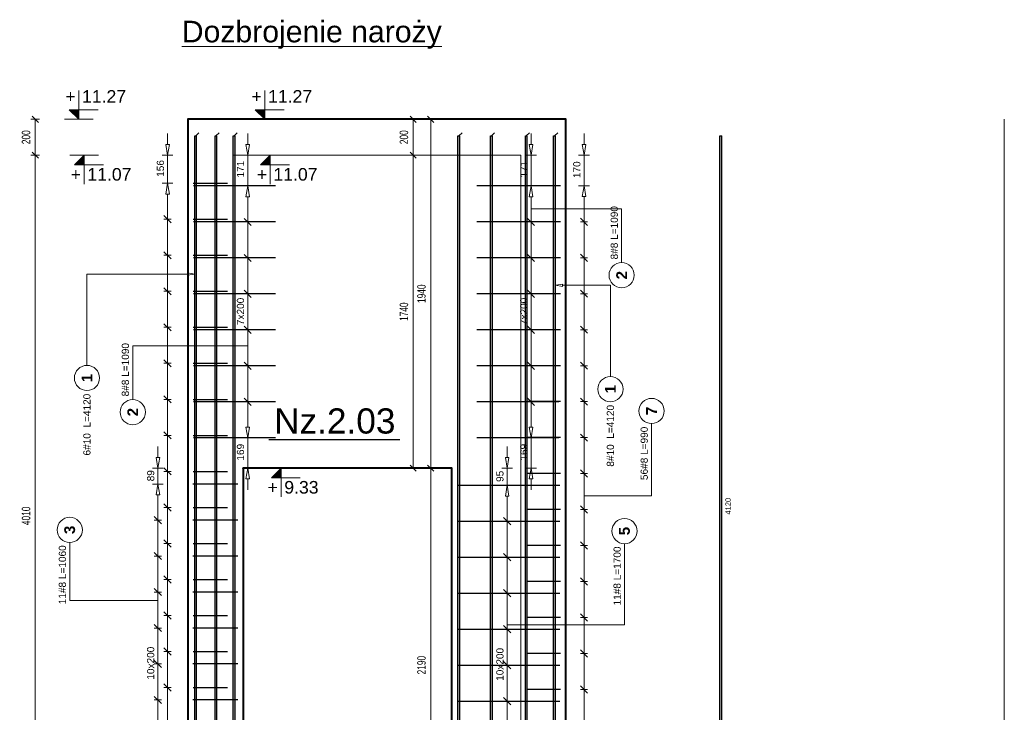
# Model space of a CAD drawing. Extents: x -1474 to 455485, y -109057 to 75879.
# Tile 16 of 22: x 413895 to 419365, y -82840 to -78989. Entities that reach past the tile are written whole.
import ezdxf
from ezdxf.enums import TextEntityAlignment as Align

# ---------------------------------------------------------------- set-up
doc = ezdxf.new("R2010")
doc.units = 0
doc.header["$LTSCALE"] = 10
doc.header["$MEASUREMENT"] = 0
doc.linetypes.add('HIDDEN', pattern=[0.375, 0.25, -0.125])
for name, color, linetype, lineweight in [('P-Linia1', 3, 'Continuous', 40), ('P-Linia3', 6, 'Continuous', 60), ('P-Opis', 1, 'Continuous', 18), ('P-Opis nadproża systemowe', 11, 'Continuous', 9), ('P-Wymiar', 254, 'Continuous', 9)]:
    doc.layers.add(name, color=color, linetype=linetype, lineweight=lineweight)
for name, color, linetype in [('RCAD_kształt pręta', 7, 'Continuous'), ('RCAD_opis kształtu pręta', 7, 'Continuous'), ('RCAD_opis rozkładu', 7, 'Continuous'), ('RCAD_pręt wyrzucony', 130, 'Continuous'), ('RCAD_rozkład pręta', 7, 'Continuous'), ('RCAD_symbole graficzne', 7, 'Continuous')]:
    doc.layers.add(name, color=color, linetype=linetype)
doc.styles.add('_Fd Opis', font='arial.ttf')
doc.styles.add('_Fdelita opis', font='arial.ttf')
doc.styles.add('ROMANS', font='arial.ttf', dxfattribs={"width": 0.7})
doc.styles.add('style1', font='arial.ttf')
doc.styles.add('style3', font='arialbd.ttf')
doc.dimstyles.new('A25', dxfattribs={"dimscale": 27, "dimtxt": 1.75, "dimasz": 0.05, "dimexe": 0, "dimexo": 0, "dimgap": 1, "dimtad": 1, "dimdec": 4, "dimrnd": 1, "dimdsep": 46, "dimtxsty": 'ROMANS', "dimblk": '[[[[[[[[', "dimcen": 2, "dimdle": 2, "dimse1": 1, "dimse2": 1, "dimclrd": 256, "dimclrt": 1, "dimadec": 0, "dimazin": 0, "dimtfac": 1, "dimtdec": 4, "dimtix": 1, "dimtmove": 2, "dimatfit": 3, "dimldrblk": '[[[[[[[[', "dimfxl": 0, "dimtvp": 0.6, "dimtolj": 1, "dimlwd": -1, "dimarcsym": 0})

# ---------------------------------------------------------------- blocks, each defined once
blk = doc.blocks.new('[[[[[[[[')
at = {"layer": 'P-Wymiar'}
for p, q in [((-12.7, -12.7), (12.7, 12.7)), ((0, 0), (-4.6, 0)), ((0, 18), (0, -18))]:
    blk.add_line(p, q, dxfattribs=at)
blk = doc.blocks.new('*D132')
at = {"layer": 'Defpoints', "color": 0, "transparency": 16777216}
for p in [(414230.8, -79542.9), (413981.4, -79742.9), (414230.8, -79742.9)]:
    blk.add_point(p, dxfattribs=at)
at = {"layer": 'P-Wymiar', "transparency": 16777216}
blk.add_line((413981.4, -79544.3), (413981.4, -79741.6), dxfattribs=at)
at = {"layer": 'P-Wymiar', "transparency": 16777216, "xscale": 1.35, "yscale": 1.35, "zscale": 1.35}
for p, rotation in [((413981.4, -79542.9), 90), ((413981.4, -79742.9), 270)]:
    blk.add_blockref('[[[[[[[[', p, dxfattribs=dict(at, rotation=rotation))
at = {"layer": 'P-Wymiar', "color": 1, "transparency": 16777216, "insert": (413930.3, -79642.9), "char_height": 47.25, "attachment_point": 5, "rotation": 90, "style": 'ROMANS', "bg_fill": 3, "box_fill_scale": 1.25, "bg_fill_color": 256, "bg_fill_true_color": 13158600, "bg_fill_transparency": 0}
blk.add_mtext('\\A1;200', dxfattribs=at)
blk = doc.blocks.new('*D133')
at = {"layer": 'Defpoints', "color": 0, "transparency": 16777216}
for p in [(414230.8, -79742.9), (413981.4, -83752.9), (413981.4, -83752.9)]:
    blk.add_point(p, dxfattribs=at)
at = {"layer": 'P-Wymiar', "transparency": 16777216}
blk.add_line((413981.4, -79744.3), (413981.4, -83751.6), dxfattribs=at)
at = {"layer": 'P-Wymiar', "transparency": 16777216, "xscale": 1.35, "yscale": 1.35, "zscale": 1.35}
for p, rotation in [((413981.4, -79742.9), 90), ((413981.4, -83752.9), 270)]:
    blk.add_blockref('[[[[[[[[', p, dxfattribs=dict(at, rotation=rotation))
at = {"layer": 'P-Wymiar', "color": 1, "transparency": 16777216, "insert": (413930.3, -81747.9), "char_height": 47.25, "attachment_point": 5, "rotation": 90, "style": 'ROMANS', "bg_fill": 3, "box_fill_scale": 1.25, "bg_fill_color": 256, "bg_fill_true_color": 13158600, "bg_fill_transparency": 0}
blk.add_mtext('\\A1;4010', dxfattribs=at)
blk = doc.blocks.new('*D142')
at = {"layer": 'Defpoints', "color": 0, "transparency": 16777216}
for p in [(416178.2, -81482.9), (416178.2, -81482.9), (416178.2, -83672.9)]:
    blk.add_point(p, dxfattribs=at)
at = {"layer": 'P-Wymiar', "transparency": 16777216}
blk.add_line((416178.2, -83671.6), (416178.2, -81484.3), dxfattribs=at)
at = {"layer": 'P-Wymiar', "transparency": 16777216, "xscale": 1.35, "yscale": 1.35, "zscale": 1.35}
for p, rotation in [((416178.2, -81482.9), 90), ((416178.2, -83672.9), 270)]:
    blk.add_blockref('[[[[[[[[', p, dxfattribs=dict(at, rotation=rotation))
at = {"layer": 'P-Wymiar', "color": 1, "transparency": 16777216, "insert": (416127.1, -82577.9), "char_height": 47.25, "attachment_point": 5, "rotation": 90, "style": 'ROMANS', "bg_fill": 3, "box_fill_scale": 1.25, "bg_fill_color": 256, "bg_fill_true_color": 13158600, "bg_fill_transparency": 0}
blk.add_mtext('\\A1;2190', dxfattribs=at)
blk = doc.blocks.new('*D143')
at = {"layer": 'Defpoints', "color": 0, "transparency": 16777216}
for p in [(416178.2, -79542.9), (416178.2, -79542.9), (416178.2, -81482.9)]:
    blk.add_point(p, dxfattribs=at)
at = {"layer": 'P-Wymiar', "transparency": 16777216}
blk.add_line((416178.2, -81481.6), (416178.2, -79544.3), dxfattribs=at)
at = {"layer": 'P-Wymiar', "transparency": 16777216, "xscale": 1.35, "yscale": 1.35, "zscale": 1.35}
for p, rotation in [((416178.2, -79542.9), 90), ((416178.2, -81482.9), 270)]:
    blk.add_blockref('[[[[[[[[', p, dxfattribs=dict(at, rotation=rotation))
at = {"layer": 'P-Wymiar', "color": 1, "transparency": 16777216, "insert": (416127.1, -80512.9), "char_height": 47.25, "attachment_point": 5, "rotation": 90, "style": 'ROMANS', "bg_fill": 3, "box_fill_scale": 1.25, "bg_fill_color": 256, "bg_fill_true_color": 13158600, "bg_fill_transparency": 0}
blk.add_mtext('\\A1;1940', dxfattribs=at)
blk = doc.blocks.new('*D144')
at = {"layer": 'Defpoints', "color": 0, "transparency": 16777216}
for p in [(416100.7, -79542.9), (416080.7, -79742.9), (416100.7, -79742.9)]:
    blk.add_point(p, dxfattribs=at)
at = {"layer": 'P-Wymiar', "transparency": 16777216}
blk.add_line((416080.7, -79544.3), (416080.7, -79741.6), dxfattribs=at)
at = {"layer": 'P-Wymiar', "transparency": 16777216, "xscale": 1.35, "yscale": 1.35, "zscale": 1.35}
for p, rotation in [((416080.7, -79542.9), 90), ((416080.7, -79742.9), 270)]:
    blk.add_blockref('[[[[[[[[', p, dxfattribs=dict(at, rotation=rotation))
at = {"layer": 'P-Wymiar', "color": 1, "transparency": 16777216, "insert": (416029.6, -79642.9), "char_height": 47.25, "attachment_point": 5, "rotation": 90, "style": 'ROMANS', "bg_fill": 3, "box_fill_scale": 1.25, "bg_fill_color": 256, "bg_fill_true_color": 13158600, "bg_fill_transparency": 0}
blk.add_mtext('\\A1;200', dxfattribs=at)
blk = doc.blocks.new('*D145')
at = {"layer": 'Defpoints', "color": 0, "transparency": 16777216}
for p in [(416100.7, -79742.9), (416080.7, -81482.9), (416080.7, -81482.9)]:
    blk.add_point(p, dxfattribs=at)
at = {"layer": 'P-Wymiar', "transparency": 16777216}
blk.add_line((416080.7, -79744.3), (416080.7, -81481.6), dxfattribs=at)
at = {"layer": 'P-Wymiar', "transparency": 16777216, "xscale": 1.35, "yscale": 1.35, "zscale": 1.35}
for p, rotation in [((416080.7, -79742.9), 90), ((416080.7, -81482.9), 270)]:
    blk.add_blockref('[[[[[[[[', p, dxfattribs=dict(at, rotation=rotation))
at = {"layer": 'P-Wymiar', "color": 1, "transparency": 16777216, "insert": (416029.6, -80612.9), "char_height": 47.25, "attachment_point": 5, "rotation": 90, "style": 'ROMANS', "bg_fill": 3, "box_fill_scale": 1.25, "bg_fill_color": 256, "bg_fill_true_color": 13158600, "bg_fill_transparency": 0}
blk.add_mtext('\\A1;1740', dxfattribs=at)

msp = doc.modelspace()

# ---------------------------------------------------------------- hatches: boundary and pattern name
at = {"layer": 'RCAD_kształt pręta'}
for points in [[(414877.88754, -83752.93326), (414867.88754, -83752.93326), (414867.88754, -79635.63786), (414877.88754, -79635.63786)], [(414989.85377, -83752.93326), (414979.85377, -83752.93326), (414979.85377, -79635.63786), (414989.85377, -79635.63786)], [(415091.0416, -83752.93326), (415081.0416, -83752.93326), (415081.0416, -79635.63786), (415091.0416, -79635.63786)], [(416339.66547, -83752.93326), (416329.66547, -83752.93326), (416329.66547, -79635.63786), (416339.66547, -79635.63786)], [(416520.81396, -83752.93326), (416510.81396, -83752.93326), (416510.81396, -79635.63786), (416520.81396, -79635.63786)], [(416714.03945, -83752.93326), (416704.03945, -83752.93326), (416704.03945, -79635.63786), (416714.03945, -79635.63786)], [(416871.03391, -83752.93326), (416861.03391, -83752.93326), (416861.03391, -79635.63786), (416871.03391, -79635.63786)]]:
    msp.add_hatch(color=4, dxfattribs=at).paths.add_polyline_path(points, flags=0)
at = {"layer": 'RCAD_pręt wyrzucony'}
msp.add_hatch(color=4, dxfattribs=at).paths.add_polyline_path([(417795.13162, -83752.93326), (417785.13162, -83752.93326), (417785.13162, -79635.63786), (417795.13162, -79635.63786)], flags=0)
at = {"layer": 'RCAD_symbole graficzne'}
for points in [[(415203.70214, -79489.59993), (415257.03548, -79542.93326), (415257.03548, -79489.59993)], [(415233.37712, -79796.2666), (415286.71045, -79742.93326), (415286.71045, -79796.2666)], [(415293.71797, -81536.2666), (415347.05131, -81482.93326), (415347.05131, -81536.2666)]]:
    msp.add_hatch(color=1, dxfattribs=at).paths.add_polyline_path(points, flags=0)

# ---------------------------------------------------------------- linework, layer by layer
for points in [[(414829.32281, -79542.93326), (414829.32281, -91012.93326)], [(416929.3782, -79542.93326), (416929.3782, -91012.93326)], [(415136.32291, -81482.93326), (415136.32291, -91012.93326)], [(415136.32291, -81482.93326), (416296.32291, -81482.93326)], [(416296.32291, -81482.93326), (416296.32291, -91012.93326)]]:
    msp.add_lwpolyline(points)
at = {"layer": 'P-Linia1'}
msp.add_lwpolyline([(416929.3782, -91012.93326), (416929.3782, -79542.93326), (414829.32281, -79542.93326), (414829.32281, -91012.93326)], dxfattribs=at)
msp.add_lwpolyline([(415136.32291, -83672.93326), (416296.32291, -83672.93326), (416296.32291, -81482.93326), (415136.32291, -81482.93326)], close=True, dxfattribs=at)
at = {"layer": 'P-Opis nadproża systemowe'}
msp.add_lwpolyline([(419364.62404, -79542.93326), (419364.62404, -91012.93326)], dxfattribs=at)
at = {"layer": 'P-Opis nadproża systemowe', "linetype": 'HIDDEN'}
msp.add_lwpolyline([(416679.3782, -91012.93326), (416679.3782, -79742.93326), (415079.32281, -79742.93326), (415079.32281, -91012.93326)], dxfattribs=at)
at = {"layer": 'RCAD_kształt pręta', "color": 4}
for p, q in [((414867.88754, -83752.93326), (414867.88754, -79635.63786)), ((414867.88754, -79635.63786), (414877.88754, -79635.63786)), ((414877.88754, -83752.93326), (414877.88754, -79635.63786)), ((414979.85377, -83752.93326), (414979.85377, -79635.63786)), ((414979.85377, -79635.63786), (414989.85377, -79635.63786)), ((414989.85377, -83752.93326), (414989.85377, -79635.63786)), ((415081.0416, -83752.93326), (415081.0416, -79635.63786)), ((415081.0416, -79635.63786), (415091.0416, -79635.63786)), ((415091.0416, -83752.93326), (415091.0416, -79635.63786)), ((416329.66547, -83752.93326), (416329.66547, -79635.63786)), ((416329.66547, -79635.63786), (416339.66547, -79635.63786)), ((416339.66547, -83752.93326), (416339.66547, -79635.63786)), ((416510.81396, -83752.93326), (416510.81396, -79635.63786)), ((416510.81396, -79635.63786), (416520.81396, -79635.63786)), ((416520.81396, -83752.93326), (416520.81396, -79635.63786)), ((416704.03945, -83752.93326), (416704.03945, -79635.63786)), ((416704.03945, -79635.63786), (416714.03945, -79635.63786)), ((416714.03945, -83752.93326), (416714.03945, -79635.63786)), ((416861.03391, -83752.93326), (416861.03391, -79635.63786)), ((416861.03391, -79635.63786), (416871.03391, -79635.63786)), ((416871.03391, -83752.93326), (416871.03391, -79635.63786))]:
    msp.add_line(p, q, dxfattribs=at)
at = {"layer": 'RCAD_kształt pręta', "color": 2, "lineweight": 5}
for p, q in [((414872.88754, -79635.63786), (414890.38754, -79618.13786)), ((414984.85377, -79635.63786), (415002.35377, -79618.13786)), ((415086.0416, -79635.63786), (415103.5416, -79618.13786)), ((416334.66547, -79635.63786), (416352.16547, -79618.13786)), ((416515.81396, -79635.63786), (416533.31396, -79618.13786)), ((416709.03945, -79635.63786), (416726.53945, -79618.13786)), ((416866.03391, -79635.63786), (416883.53391, -79618.13786))]:
    msp.add_line(p, q, dxfattribs=at)
at = {"layer": 'RCAD_opis kształtu pręta', "color": 8, "lineweight": 0}
for p, q in [((414268.62398, -80403.87945), (414827.88754, -80403.87945)), ((414268.62398, -80403.87945), (414268.62398, -80911.29455)), ((414827.88754, -80397.21278), (414867.88754, -80403.87945)), ((414827.88754, -80397.21278), (414827.88754, -80410.54611)), ((414867.88754, -80403.87945), (414827.88754, -80410.54611)), ((416871.03391, -80466.17404), (416911.03391, -80459.50737)), ((416911.03391, -80472.84071), (416911.03391, -80459.50737)), ((416911.03391, -80472.84071), (416871.03391, -80466.17404)), ((417176.44983, -80466.17404), (416911.03391, -80466.17404)), ((417176.44983, -80466.17404), (417176.44983, -80973.58914))]:
    msp.add_line(p, q, dxfattribs=at)
msp.add_circle((417176.44983, -81043.58914), 70, dxfattribs=at)
at = {"layer": 'RCAD_opis rozkładu', "color": 8, "lineweight": 0}
for p, q in [((414716.45831, -79622.93326), (414716.45831, -79682.93326)), ((415161.37519, -79622.93326), (415161.37519, -79682.93326)), ((416735.29223, -79622.93326), (416735.29223, -79682.93326)), ((417029.78868, -79622.93326), (417029.78868, -79682.93326)), ((414716.45831, -79742.93326), (414706.45831, -79682.93326)), ((414726.45831, -79682.93326), (414706.45831, -79682.93326)), ((414726.45831, -79682.93326), (414716.45831, -79742.93326)), ((415161.37519, -79742.93326), (415151.37519, -79682.93326)), ((415171.37519, -79682.93326), (415151.37519, -79682.93326)), ((415171.37519, -79682.93326), (415161.37519, -79742.93326)), ((416735.29223, -79742.93326), (416725.29223, -79682.93326)), ((416745.29223, -79682.93326), (416725.29223, -79682.93326)), ((416745.29223, -79682.93326), (416735.29223, -79742.93326)), ((417029.78868, -79742.93326), (417019.78868, -79682.93326)), ((417039.78868, -79682.93326), (417019.78868, -79682.93326)), ((417039.78868, -79682.93326), (417029.78868, -79742.93326)), ((414686.45831, -79742.93326), (414746.45831, -79742.93326)), ((414716.45831, -79898.58452), (414716.45831, -79742.93326)), ((415191.37519, -79742.93326), (415131.37519, -79742.93326)), ((415161.37519, -79913.93322), (415161.37519, -79742.93326)), ((416765.29223, -79742.93326), (416705.29223, -79742.93326)), ((416735.29223, -79913.93322), (416735.29223, -79742.93326)), ((417059.78868, -79742.93326), (416999.78868, -79742.93326)), ((417029.78868, -79912.93326), (417029.78868, -79742.93326)), ((414686.45831, -79898.58452), (414746.45831, -79898.58452)), ((414706.45831, -79958.58452), (414716.45831, -79898.58452)), ((414716.45831, -79898.58452), (414726.45831, -79958.58452)), ((417059.78868, -79912.93326), (416999.78868, -79912.93326)), ((417019.78868, -79972.93326), (417029.78868, -79912.93326)), ((417029.78868, -79912.93326), (417039.78868, -79972.93326)), ((414706.45831, -79958.58452), (414726.45831, -79958.58452)), ((414716.45831, -80098.84541), (414716.45831, -79958.58452)), ((415131.37519, -79913.93322), (415191.37519, -79913.93322)), ((415151.37519, -79973.93322), (415161.37519, -79913.93322)), ((415161.37519, -79913.93322), (415171.37519, -79973.93322)), ((416705.29223, -79913.93322), (416765.29223, -79913.93322)), ((416725.29223, -79973.93322), (416735.29223, -79913.93322)), ((416735.29223, -79913.93322), (416745.29223, -79973.93322)), ((415151.37519, -79973.93322), (415171.37519, -79973.93322)), ((415161.37519, -80113.93322), (415161.37519, -79973.93322)), ((416725.29223, -79973.93322), (416745.29223, -79973.93322)), ((416735.29223, -80113.93322), (416735.29223, -79973.93322)), ((417019.78868, -79972.93326), (417039.78868, -79972.93326)), ((417029.78868, -80112.93326), (417029.78868, -79972.93326)), ((417238.81063, -80041.2028), (416735.29223, -80041.2028)), ((417238.81063, -80041.2028), (417238.81063, -80339.78709)), ((414736.45831, -80118.84541), (414696.45831, -80078.84541)), ((414696.45831, -80098.84541), (414736.45831, -80098.84541)), ((414716.45831, -80299.10629), (414716.45831, -80098.84541)), ((415181.37519, -80133.93322), (415141.37519, -80093.93322)), ((415141.37519, -80113.93322), (415181.37519, -80113.93322)), ((415161.37519, -80313.93322), (415161.37519, -80113.93322)), ((416755.29223, -80133.93322), (416715.29223, -80093.93322)), ((416715.29223, -80113.93322), (416755.29223, -80113.93322)), ((416735.29223, -80313.93322), (416735.29223, -80113.93322)), ((417049.78868, -80132.93326), (417009.78868, -80092.93326)), ((417049.78868, -80112.93326), (417009.78868, -80112.93326)), ((417029.78868, -80312.93326), (417029.78868, -80112.93326)), ((414736.45831, -80319.10629), (414696.45831, -80279.10629)), ((415181.37519, -80333.93322), (415141.37519, -80293.93322)), ((416755.29223, -80333.93322), (416715.29223, -80293.93322)), ((417049.78868, -80332.93326), (417009.78868, -80292.93326)), ((414696.45831, -80299.10629), (414736.45831, -80299.10629)), ((414716.45831, -80499.36718), (414716.45831, -80299.10629)), ((415141.37519, -80313.93322), (415181.37519, -80313.93322)), ((415161.37519, -80513.93322), (415161.37519, -80313.93322)), ((416715.29223, -80313.93322), (416755.29223, -80313.93322)), ((416735.29223, -80513.93322), (416735.29223, -80313.93322)), ((417049.78868, -80312.93326), (417009.78868, -80312.93326)), ((417029.78868, -80512.93326), (417029.78868, -80312.93326)), ((414736.45831, -80519.36718), (414696.45831, -80479.36718)), ((414696.45831, -80499.36718), (414736.45831, -80499.36718)), ((414716.45831, -80699.62806), (414716.45831, -80499.36718)), ((415181.37519, -80533.93322), (415141.37519, -80493.93322)), ((415141.37519, -80513.93322), (415181.37519, -80513.93322)), ((415161.37519, -80613.93322), (415161.37519, -80513.93322)), ((416755.29223, -80533.93322), (416715.29223, -80493.93322)), ((416715.29223, -80513.93322), (416755.29223, -80513.93322)), ((416735.29223, -80613.93322), (416735.29223, -80513.93322)), ((417049.78868, -80532.93326), (417009.78868, -80492.93326)), ((417049.78868, -80512.93326), (417009.78868, -80512.93326)), ((417029.78868, -80712.93326), (417029.78868, -80512.93326)), ((415161.37519, -80613.93322), (415161.37519, -80713.93322)), ((416735.29223, -80613.93322), (416735.29223, -80713.93322)), ((414736.45831, -80719.62806), (414696.45831, -80679.62806)), ((414696.45831, -80699.62806), (414736.45831, -80699.62806)), ((414716.45831, -80899.88895), (414716.45831, -80699.62806)), ((415141.37519, -80693.93322), (415181.37519, -80733.93322)), ((415141.37519, -80713.93322), (415181.37519, -80713.93322)), ((415161.37519, -80713.93322), (415161.37519, -80913.93322)), ((416715.29223, -80693.93322), (416755.29223, -80733.93322)), ((416715.29223, -80713.93322), (416755.29223, -80713.93322)), ((416735.29223, -80713.93322), (416735.29223, -80913.93322)), ((417049.78868, -80732.93326), (417009.78868, -80692.93326)), ((417049.78868, -80712.93326), (417009.78868, -80712.93326)), ((417029.78868, -80912.93326), (417029.78868, -80712.93326)), ((414522.83535, -80802.58801), (415161.37519, -80802.58801)), ((414522.83535, -80802.58801), (414522.83535, -81101.17231)), ((414736.45831, -80919.88895), (414696.45831, -80879.88895)), ((415141.37519, -80893.93322), (415181.37519, -80933.93322)), ((416715.29223, -80893.93322), (416755.29223, -80933.93322)), ((417049.78868, -80932.93326), (417009.78868, -80892.93326)), ((414696.45831, -80899.88895), (414736.45831, -80899.88895)), ((414716.45831, -81100.14984), (414716.45831, -80899.88895)), ((415141.37519, -80913.93322), (415181.37519, -80913.93322)), ((415161.37519, -80913.93322), (415161.37519, -81113.93322)), ((416715.29223, -80913.93322), (416755.29223, -80913.93322)), ((416735.29223, -80913.93322), (416735.29223, -81113.93322)), ((417049.78868, -80912.93326), (417009.78868, -80912.93326)), ((417029.78868, -81112.93326), (417029.78868, -80912.93326)), ((414736.45831, -81120.14984), (414696.45831, -81080.14984)), ((414696.45831, -81100.14984), (414736.45831, -81100.14984)), ((414716.45831, -81300.41072), (414716.45831, -81100.14984)), ((415141.37519, -81093.93322), (415181.37519, -81133.93322)), ((415141.37519, -81113.93322), (415181.37519, -81113.93322)), ((415161.37519, -81113.93322), (415161.37519, -81253.93322)), ((416715.29223, -81093.93322), (416755.29223, -81133.93322)), ((416715.29223, -81113.93322), (416755.29223, -81113.93322)), ((416735.29223, -81113.93322), (416735.29223, -81253.93322)), ((417049.78868, -81132.93326), (417009.78868, -81092.93326)), ((417049.78868, -81112.93326), (417009.78868, -81112.93326)), ((417029.78868, -81312.93326), (417029.78868, -81112.93326)), ((414736.45831, -81320.41072), (414696.45831, -81280.41072)), ((415161.37519, -81313.93322), (415151.37519, -81253.93322)), ((415171.37519, -81253.93322), (415151.37519, -81253.93322)), ((415171.37519, -81253.93322), (415161.37519, -81313.93322)), ((416735.29223, -81313.93322), (416725.29223, -81253.93322)), ((416745.29223, -81253.93322), (416725.29223, -81253.93322)), ((416745.29223, -81253.93322), (416735.29223, -81313.93322)), ((417405.06133, -81636.5725), (417405.06133, -81234.69959)), ((414696.45831, -81300.41072), (414736.45831, -81300.41072)), ((414716.45831, -81500.67161), (414716.45831, -81300.41072)), ((415131.37519, -81313.93322), (415191.37519, -81313.93322)), ((415161.37519, -81313.93322), (415161.37519, -81482.93326)), ((416705.29223, -81313.93322), (416765.29223, -81313.93322)), ((416735.29223, -81313.93322), (416735.29223, -81482.93326)), ((417049.78868, -81332.93326), (417009.78868, -81292.93326)), ((417049.78868, -81312.93326), (417009.78868, -81312.93326)), ((417029.78868, -81512.93326), (417029.78868, -81312.93326)), ((414662.53161, -81362.93326), (414662.53161, -81422.93326)), ((416602.71441, -81362.93326), (416602.71441, -81422.93326)), ((414662.53161, -81482.93326), (414652.53161, -81422.93326)), ((414672.53161, -81422.93326), (414652.53161, -81422.93326)), ((414672.53161, -81422.93326), (414662.53161, -81482.93326)), ((416602.71441, -81482.93326), (416592.71441, -81422.93326)), ((416612.71441, -81422.93326), (416592.71441, -81422.93326)), ((416612.71441, -81422.93326), (416602.71441, -81482.93326)), ((414692.53161, -81482.93326), (414632.53161, -81482.93326)), ((414662.53161, -81571.40386), (414662.53161, -81482.93326)), ((414736.45831, -81520.67161), (414696.45831, -81480.67161)), ((415191.37519, -81482.93326), (415131.37519, -81482.93326)), ((415151.37519, -81542.93326), (415161.37519, -81482.93326)), ((415161.37519, -81482.93326), (415171.37519, -81542.93326)), ((416572.71441, -81482.93326), (416632.71441, -81482.93326)), ((416602.71441, -81577.93321), (416602.71441, -81482.93326)), ((416765.29223, -81482.93326), (416705.29223, -81482.93326)), ((416725.29223, -81542.93326), (416735.29223, -81482.93326)), ((416735.29223, -81482.93326), (416745.29223, -81542.93326)), ((417049.78868, -81532.93326), (417009.78868, -81492.93326)), ((414696.45831, -81500.67161), (414736.45831, -81500.67161)), ((414716.45831, -81700.9325), (414716.45831, -81500.67161)), ((415151.37519, -81542.93326), (415171.37519, -81542.93326)), ((415161.37519, -81602.93326), (415161.37519, -81542.93326)), ((416725.29223, -81542.93326), (416745.29223, -81542.93326)), ((416735.29223, -81602.93326), (416735.29223, -81542.93326)), ((417049.78868, -81512.93326), (417009.78868, -81512.93326)), ((417029.78868, -81712.93326), (417029.78868, -81512.93326)), ((414632.53161, -81571.40386), (414692.53161, -81571.40386)), ((414652.53161, -81631.40386), (414662.53161, -81571.40386)), ((414662.53161, -81571.40386), (414672.53161, -81631.40386)), ((416632.71441, -81577.93321), (416572.71441, -81577.93321)), ((416592.71441, -81637.93321), (416602.71441, -81577.93321)), ((416602.71441, -81577.93321), (416612.71441, -81637.93321)), ((414652.53161, -81631.40386), (414672.53161, -81631.40386)), ((414662.53161, -81771.40386), (414662.53161, -81631.40386)), ((416592.71441, -81637.93321), (416612.71441, -81637.93321)), ((416602.71441, -81777.93321), (416602.71441, -81637.93321)), ((417405.06133, -81636.5725), (417029.78868, -81636.5725)), ((414736.45831, -81720.9325), (414696.45831, -81680.9325)), ((414696.45831, -81700.9325), (414736.45831, -81700.9325)), ((414716.45831, -81901.19338), (414716.45831, -81700.9325)), ((417049.78868, -81732.93326), (417009.78868, -81692.93326)), ((417049.78868, -81712.93326), (417009.78868, -81712.93326)), ((417029.78868, -81912.93326), (417029.78868, -81712.93326)), ((414682.53161, -81791.40386), (414642.53161, -81751.40386)), ((414642.53161, -81771.40386), (414682.53161, -81771.40386)), ((414662.53161, -81971.40386), (414662.53161, -81771.40386)), ((416622.71441, -81797.93321), (416582.71441, -81757.93321)), ((416622.71441, -81777.93321), (416582.71441, -81777.93321)), ((416602.71441, -81977.93321), (416602.71441, -81777.93321)), ((414736.45831, -81921.19338), (414696.45831, -81881.19338)), ((414696.45831, -81901.19338), (414736.45831, -81901.19338)), ((414716.45831, -82101.45427), (414716.45831, -81901.19338)), ((417049.78868, -81932.93326), (417009.78868, -81892.93326)), ((417049.78868, -81912.93326), (417009.78868, -81912.93326)), ((417029.78868, -82112.93326), (417029.78868, -81912.93326)), ((417254.64777, -82353.45823), (417254.64777, -81902.54115)), ((414682.53161, -81991.40386), (414642.53161, -81951.40386)), ((414642.53161, -81971.40386), (414682.53161, -81971.40386)), ((414662.53161, -82171.40386), (414662.53161, -81971.40386)), ((416622.71441, -81997.93321), (416582.71441, -81957.93321)), ((416622.71441, -81977.93321), (416582.71441, -81977.93321)), ((416602.71441, -82177.93321), (416602.71441, -81977.93321)), ((414736.45831, -82121.45427), (414696.45831, -82081.45427)), ((417049.78868, -82132.93326), (417009.78868, -82092.93326)), ((414682.53161, -82191.40386), (414642.53161, -82151.40386)), ((414696.45831, -82101.45427), (414736.45831, -82101.45427)), ((414716.45831, -82301.71515), (414716.45831, -82101.45427)), ((417049.78868, -82112.93326), (417009.78868, -82112.93326)), ((417029.78868, -82312.93326), (417029.78868, -82112.93326)), ((414642.53161, -82171.40386), (414682.53161, -82171.40386)), ((414662.53161, -82371.40386), (414662.53161, -82171.40386)), ((416622.71441, -82197.93321), (416582.71441, -82157.93321)), ((416622.71441, -82177.93321), (416582.71441, -82177.93321)), ((416602.71441, -82377.93321), (416602.71441, -82177.93321)), ((414736.45831, -82321.71515), (414696.45831, -82281.71515)), ((414696.45831, -82301.71515), (414736.45831, -82301.71515)), ((414716.45831, -82501.97604), (414716.45831, -82301.71515)), ((417049.78868, -82332.93326), (417009.78868, -82292.93326)), ((417049.78868, -82312.93326), (417009.78868, -82312.93326)), ((417029.78868, -82512.93326), (417029.78868, -82312.93326)), ((414682.53161, -82391.40386), (414642.53161, -82351.40386)), ((414642.53161, -82371.40386), (414682.53161, -82371.40386)), ((414662.53161, -82571.40386), (414662.53161, -82371.40386)), ((416622.71441, -82397.93321), (416582.71441, -82357.93321)), ((417254.64777, -82353.45823), (416602.71441, -82353.45823)), ((416622.71441, -82377.93321), (416582.71441, -82377.93321)), ((416602.71441, -82577.93321), (416602.71441, -82377.93321)), ((414736.45831, -82521.97604), (414696.45831, -82481.97604)), ((414696.45831, -82501.97604), (414736.45831, -82501.97604)), ((414716.45831, -82702.23693), (414716.45831, -82501.97604)), ((417049.78868, -82532.93326), (417009.78868, -82492.93326)), ((417049.78868, -82512.93326), (417009.78868, -82512.93326)), ((417029.78868, -82712.93326), (417029.78868, -82512.93326)), ((414682.53161, -82591.40386), (414642.53161, -82551.40386)), ((414642.53161, -82571.40386), (414682.53161, -82571.40386)), ((414662.53161, -82671.40386), (414662.53161, -82571.40386)), ((416622.71441, -82597.93321), (416582.71441, -82557.93321)), ((416622.71441, -82577.93321), (416582.71441, -82577.93321)), ((416602.71441, -82677.93321), (416602.71441, -82577.93321)), ((414662.53161, -82671.40386), (414662.53161, -82771.40386)), ((414736.45831, -82722.23693), (414696.45831, -82682.23693)), ((414696.45831, -82702.23693), (414736.45831, -82702.23693)), ((414716.45831, -82902.49781), (414716.45831, -82702.23693)), ((416602.71441, -82677.93321), (416602.71441, -82777.93321)), ((417049.78868, -82732.93326), (417009.78868, -82692.93326)), ((414642.53161, -82751.40386), (414682.53161, -82791.40386)), ((417049.78868, -82712.93326), (417009.78868, -82712.93326)), ((417029.78868, -82912.93326), (417029.78868, -82712.93326)), ((414642.53161, -82771.40386), (414682.53161, -82771.40386)), ((414662.53161, -82771.40386), (414662.53161, -82971.40386)), ((416582.71441, -82757.93321), (416622.71441, -82797.93321)), ((416622.71441, -82777.93321), (416582.71441, -82777.93321)), ((416602.71441, -82777.93321), (416602.71441, -82977.93321))]:
    msp.add_line(p, q, dxfattribs=at)
for centre in [(417238.81063, -80409.78709), (414522.83535, -81171.17231), (417405.06133, -81164.69959), (417254.64777, -81832.54115)]:
    msp.add_circle(centre, 70, dxfattribs=at)
at = {"layer": 'RCAD_pręt wyrzucony', "color": 4}
for p, q in [((417785.13162, -83752.93326), (417785.13162, -79635.63786)), ((417785.13162, -79635.63786), (417795.13162, -79635.63786)), ((417795.13162, -83752.93326), (417795.13162, -79635.63786))]:
    msp.add_line(p, q, dxfattribs=at)
at = {"layer": 'RCAD_rozkład pręta', "color": 7, "linetype": 'ByBlock', "lineweight": 30}
for p, q in [((414859.32281, -79898.58452), (415049.32281, -79898.58452)), ((416899.3782, -79912.93326), (416709.42768, -79912.93326)), ((415315.82423, -79913.93322), (414861.20704, -79913.93322)), ((416889.74128, -79913.93322), (416435.12408, -79913.93322)), ((414859.32281, -80098.84541), (415049.32281, -80098.84541)), ((415315.82423, -80113.93322), (414861.20704, -80113.93322)), ((416889.74128, -80113.93322), (416435.12408, -80113.93322)), ((416899.3782, -80112.93326), (416709.42768, -80112.93326)), ((414859.32281, -80299.10629), (415049.32281, -80299.10629)), ((415315.82423, -80313.93322), (414861.20704, -80313.93322)), ((416889.74128, -80313.93322), (416435.12408, -80313.93322)), ((416899.3782, -80312.93326), (416709.42768, -80312.93326)), ((414859.32281, -80499.36718), (415049.32281, -80499.36718)), ((415315.82423, -80513.93322), (414861.20704, -80513.93322)), ((416889.74128, -80513.93322), (416435.12408, -80513.93322)), ((416899.3782, -80512.93326), (416709.42768, -80512.93326)), ((414859.32281, -80699.62806), (415049.32281, -80699.62806)), ((415315.82423, -80713.93322), (414861.20704, -80713.93322)), ((416889.74128, -80713.93322), (416435.12408, -80713.93322)), ((416899.3782, -80712.93326), (416709.42768, -80712.93326)), ((414859.32281, -80899.88895), (415049.32281, -80899.88895)), ((415315.82423, -80913.93322), (414861.20704, -80913.93322)), ((416889.74128, -80913.93322), (416435.12408, -80913.93322)), ((416899.3782, -80912.93326), (416709.42768, -80912.93326)), ((414859.32281, -81100.14984), (415049.32281, -81100.14984)), ((415315.82423, -81113.93322), (414861.20704, -81113.93322)), ((416889.74128, -81113.93322), (416435.12408, -81113.93322)), ((416899.3782, -81112.93326), (416709.42768, -81112.93326)), ((414859.32281, -81300.41072), (415049.32281, -81300.41072)), ((415315.82423, -81313.93322), (414861.20704, -81313.93322)), ((416889.74128, -81313.93322), (416435.12408, -81313.93322)), ((416899.3782, -81312.93326), (416709.42768, -81312.93326)), ((414859.32281, -81500.67161), (415049.32281, -81500.67161)), ((416899.3782, -81512.93326), (416709.42768, -81512.93326)), ((415106.32291, -81571.40386), (414856.16041, -81571.40386)), ((416326.32291, -81577.93321), (416896.20504, -81577.93321)), ((414859.32281, -81700.9325), (415049.32281, -81700.9325)), ((416899.3782, -81712.93326), (416709.42768, -81712.93326)), ((415106.32291, -81771.40386), (414856.16041, -81771.40386)), ((416326.32291, -81777.93321), (416896.20504, -81777.93321)), ((414859.32281, -81901.19338), (415049.32281, -81901.19338)), ((416899.3782, -81912.93326), (416709.42768, -81912.93326)), ((415106.32291, -81971.40386), (414856.16041, -81971.40386)), ((416326.32291, -81977.93321), (416896.20504, -81977.93321)), ((414859.32281, -82101.45427), (415049.32281, -82101.45427)), ((416899.3782, -82112.93326), (416709.42768, -82112.93326)), ((415106.32291, -82171.40386), (414856.16041, -82171.40386)), ((416326.32291, -82177.93321), (416896.20504, -82177.93321)), ((414859.32281, -82301.71515), (415049.32281, -82301.71515)), ((416899.3782, -82312.93326), (416709.42768, -82312.93326)), ((415106.32291, -82371.40386), (414856.16041, -82371.40386)), ((416326.32291, -82377.93321), (416896.20504, -82377.93321)), ((414859.32281, -82501.97604), (415049.32281, -82501.97604)), ((416899.3782, -82512.93326), (416709.42768, -82512.93326)), ((415106.32291, -82571.40386), (414856.16041, -82571.40386)), ((416326.32291, -82577.93321), (416896.20504, -82577.93321)), ((414859.32281, -82702.23693), (415049.32281, -82702.23693)), ((416899.3782, -82712.93326), (416709.42768, -82712.93326)), ((415106.32291, -82771.40386), (414856.16041, -82771.40386)), ((416326.32291, -82777.93321), (416896.20504, -82777.93321))]:
    msp.add_line(p, q, dxfattribs=at)
at = {"layer": 'RCAD_symbole graficzne', "color": 1, "lineweight": 0}
for p, q in [((415257.03548, -79542.93326), (415257.03548, -79382.93326)), ((414330.17562, -79489.59993), (414170.17562, -79489.59993)), ((415363.70214, -79489.59993), (415203.70214, -79489.59993)), ((415203.70214, -79489.59993), (415257.03548, -79542.93326)), ((415337.03548, -79542.93326), (415177.03548, -79542.93326)), ((415366.71045, -79742.93326), (415206.71045, -79742.93326)), ((415233.37712, -79796.2666), (415286.71045, -79742.93326)), ((415286.71045, -79742.93326), (415286.71045, -79902.93326)), ((415393.37712, -79796.2666), (415233.37712, -79796.2666)), ((415427.05131, -81482.93326), (415267.05131, -81482.93326)), ((415293.71797, -81536.2666), (415347.05131, -81482.93326)), ((415347.05131, -81482.93326), (415347.05131, -81642.93326)), ((415453.71797, -81536.2666), (415293.71797, -81536.2666))]:
    msp.add_line(p, q, dxfattribs=at)

# ---------------------------------------------------------------- texts
at = {"layer": 'P-Linia3', "color": 6, "lineweight": 30, "style": '_Fdelita opis'}
msp.add_text('Nz.2.03', height=140, dxfattribs=at).set_placement((415308.30348, -81290.34482))
at = {"layer": 'P-Opis', "insert": (414795.29457, -79073.29201), "char_height": 120, "width": 1916.9588332, "attachment_point": 4, "style": '_Fd Opis'}
msp.add_mtext('{\\LDozbrojenie naroży}', dxfattribs=at)
at = {"layer": 'RCAD_opis kształtu pręta', "color": 1, "attachment_point": 5, "rotation": 90}
for s, insert, char_height, style in [('1', (417176.44983, -81043.58914), 60, 'style3'), ('8#10  L=4120', (417176.44983, -81302.81152), 40, 'style1')]:
    msp.add_mtext(s, dxfattribs=dict(at, insert=insert, char_height=char_height, style=style))
at = {"layer": 'RCAD_opis rozkładu', "color": 2, "char_height": 40, "rotation": 90, "style": 'style1'}
for s, insert, attachment_point in [('156', (414696.88123, -79863.05084), 7), ('171', (415141.45704, -79866.87799), 7), ('171', (416715.37409, -79866.87799), 7), ('170', (417010.21159, -79870.17065), 7), ('8#8 L=1090', (417198.1285, -80173.86622), 5), ('7x200', (415141.79811, -80687.39843), 7), ('7x200', (416715.71515, -80687.39843), 7), ('8#8 L=1090', (414482.15322, -80935.25143), 5), ('56#8 L=990', (417364.3792, -81400.59318), 5), ('169', (415141.79811, -81440.77976), 7), ('169', (416715.71515, -81440.77976), 7), ('89', (414642.95453, -81555.88616), 7), ('95', (416583.13733, -81559.23269), 7), ('11#8 L=1700', (417213.96564, -82082.09095), 5), ('10x200', (414642.95453, -82658.68899), 7), ('10x200', (416583.13733, -82665.21834), 7)]:
    msp.add_mtext(s, dxfattribs=dict(at, insert=insert, attachment_point=attachment_point))
at = {"layer": 'RCAD_opis rozkładu', "color": 1, "char_height": 60, "attachment_point": 5, "rotation": 90, "style": 'style3'}
for s, insert in [('2', (417238.81063, -80409.78709)), ('2', (414522.83535, -81171.17231)), ('7', (417405.06133, -81164.69959)), ('5', (417254.64777, -81832.54115))]:
    msp.add_mtext(s, dxfattribs=dict(at, insert=insert))
at = {"layer": 'RCAD_pręt wyrzucony', "color": 1, "insert": (417830.13162, -81694.28556), "char_height": 30, "attachment_point": 5, "rotation": 90, "style": 'style1'}
msp.add_mtext('4120', dxfattribs=at)
at = {"layer": 'RCAD_symbole graficzne', "color": 2, "style": 'style1'}
for p in [(414205.73118, -79471.82215), (415239.2577, -79471.82215)]:
    msp.add_text('+', height=70, dxfattribs=at).set_placement(p, align=Align.BOTTOM_RIGHT)
for p in [(414241.28673, -79471.82215), (415274.81326, -79471.82215)]:
    msp.add_text('11.27 ', height=70, dxfattribs=at).set_placement(p, align=Align.BOTTOM_LEFT)
for s, p in [('11.07 ', (414270.96171, -79814.04438)), ('11.07 ', (415304.48823, -79814.04438)), ('9.33 ', (415364.82908, -81554.04438))]:
    msp.add_text(s, height=70, dxfattribs=at).set_placement(p, align=Align.TOP_LEFT)
for p in [(415268.93268, -79814.04438), (415329.27353, -81554.04438)]:
    msp.add_text('+', height=70, dxfattribs=at).set_placement(p, align=Align.TOP_RIGHT)

# ---------------------------------------------------------------- dimensions: what is measured, and where the dimension line sits
at = {"layer": 'P-Wymiar'}
dim = msp.add_linear_dim(base=(413981.40609, -79742.93326), p1=(414230.80849, -79542.93326), p2=(414230.80849, -79742.93326), angle=90, dimstyle='A25', override={"dimfxl": 160, "dimfxlon": 1, "dimtfill": 1}, dxfattribs=at)
dim.commit()
dim.dimension.update_dxf_attribs({"geometry": '*D132', "text_midpoint": (413930.28152, -79642.93326)})

# ---------------------------------------------------------------- next in the draw order: hatches: boundary and pattern name
at = {"layer": 'RCAD_symbole graficzne'}
msp.add_hatch(color=1, dxfattribs=at).paths.add_polyline_path([(414170.17562, -79489.59993), (414223.50896, -79542.93326), (414223.50896, -79489.59993)], flags=0)

# ---------------------------------------------------------------- next in the draw order: linework, layer by layer
at = {"layer": 'RCAD_symbole graficzne', "color": 1, "lineweight": 0}
for p, q in [((414223.50896, -79542.93326), (414223.50896, -79382.93326)), ((414170.17562, -79489.59993), (414223.50896, -79542.93326)), ((414303.50896, -79542.93326), (414143.50896, -79542.93326))]:
    msp.add_line(p, q, dxfattribs=at)

# ---------------------------------------------------------------- next in the draw order: dimensions: what is measured, and where the dimension line sits
at = {"layer": 'P-Wymiar'}
for base, p1, p2, picture, middle in [((413981.40609, -83752.93326), (414230.80849, -79742.93326), (413981.40609, -83752.93326), '*D133', (413930.28152, -81747.93326)), ((416178.19958, -81482.93326), (416178.19958, -83672.93326), (416178.19958, -81482.93326), '*D142', (416127.075, -82577.93326))]:
    dim = msp.add_linear_dim(base=base, p1=p1, p2=p2, angle=90, dimstyle='A25', override={"dimfxl": 160, "dimfxlon": 1, "dimtfill": 1}, dxfattribs=at)
    dim.commit()
    dim.dimension.update_dxf_attribs({"geometry": picture, "text_midpoint": middle})

# ---------------------------------------------------------------- next in the draw order: hatches: boundary and pattern name
at = {"layer": 'RCAD_symbole graficzne'}
msp.add_hatch(color=1, dxfattribs=at).paths.add_polyline_path([(414199.8506, -79796.2666), (414253.18393, -79742.93326), (414253.18393, -79796.2666)], flags=0)

# ---------------------------------------------------------------- next in the draw order: linework, layer by layer
at = {"layer": 'RCAD_opis kształtu pręta', "color": 8, "lineweight": 0}
msp.add_circle((414268.62398, -80981.29455), 70, dxfattribs=at)
at = {"layer": 'RCAD_opis rozkładu', "color": 8, "lineweight": 0}
for q in [(414172.88989, -81895.99461), (414662.53161, -82217.9621)]:
    msp.add_line((414172.88989, -82217.9621), q, dxfattribs=at)
msp.add_circle((414172.88989, -81825.99461), 70, dxfattribs=at)
at = {"layer": 'RCAD_symbole graficzne', "color": 1, "lineweight": 0}
for p, q in [((414333.18393, -79742.93326), (414173.18393, -79742.93326)), ((414199.8506, -79796.2666), (414253.18393, -79742.93326)), ((414253.18393, -79742.93326), (414253.18393, -79902.93326)), ((414359.8506, -79796.2666), (414199.8506, -79796.2666))]:
    msp.add_line(p, q, dxfattribs=at)

# ---------------------------------------------------------------- next in the draw order: texts
at = {"layer": 'RCAD_opis kształtu pręta', "color": 1, "attachment_point": 5, "rotation": 90}
for s, insert, char_height, style in [('1', (414268.62398, -80981.29455), 60, 'style3'), ('6#10  L=4120', (414268.62398, -81240.59878), 40, 'style1')]:
    msp.add_mtext(s, dxfattribs=dict(at, insert=insert, char_height=char_height, style=style))
at = {"layer": 'RCAD_opis rozkładu', "color": 1, "insert": (414172.88989, -81825.99461), "char_height": 60, "attachment_point": 5, "rotation": 90, "style": 'style3'}
msp.add_mtext('3', dxfattribs=at)
at = {"layer": 'RCAD_opis rozkładu', "color": 2, "insert": (414132.20777, -82075.54441), "char_height": 40, "attachment_point": 5, "rotation": 90, "style": 'style1'}
msp.add_mtext('11#8 L=1060', dxfattribs=at)
at = {"layer": 'RCAD_symbole graficzne', "color": 2, "style": 'style1'}
msp.add_text('+', height=70, dxfattribs=at).set_placement((414235.40615, -79814.04438), align=Align.TOP_RIGHT)

# ---------------------------------------------------------------- next in the draw order: dimensions: what is measured, and where the dimension line sits
at = {"layer": 'P-Wymiar'}
dim = msp.add_linear_dim(base=(416178.19958, -79542.93326), p1=(416178.19958, -81482.93326), p2=(416178.19958, -79542.93326), angle=90, dimstyle='A25', override={"dimfxl": 160, "dimfxlon": 1, "dimtfill": 1}, dxfattribs=at)
dim.commit()
dim.dimension.update_dxf_attribs({"geometry": '*D143', "text_midpoint": (416127.075, -80512.93326)})

# ---------------------------------------------------------------- next in the draw order: dimensions: what is measured, and where the dimension line sits
dim = msp.add_linear_dim(base=(416080.72551, -79742.93326), p1=(416100.6817, -79542.93326), p2=(416100.6817, -79742.93326), angle=90, dimstyle='A25', override={"dimfxl": 160, "dimfxlon": 1, "dimtfill": 1}, dxfattribs=at)
dim.commit()
dim.dimension.update_dxf_attribs({"geometry": '*D144', "text_midpoint": (416029.60093, -79642.93326)})

# ---------------------------------------------------------------- next in the draw order: dimensions: what is measured, and where the dimension line sits
dim = msp.add_linear_dim(base=(416080.72551, -81482.93326), p1=(416100.6817, -79742.93326), p2=(416080.72551, -81482.93326), angle=90, dimstyle='A25', override={"dimfxl": 160, "dimfxlon": 1, "dimtfill": 1}, dxfattribs=at)
dim.commit()
dim.dimension.update_dxf_attribs({"geometry": '*D145', "text_midpoint": (416029.60093, -80612.93326)})

# ---------------------------------------------------------------- next in the draw order: linework, layer by layer
at = {"layer": 'P-Linia3', "color": 6, "linetype": 'Continuous', "lineweight": 30}
msp.add_line((415278.83425, -81322.53005), (416005.7647, -81322.53005), dxfattribs=at)

doc.saveas('drawing.dxf')
